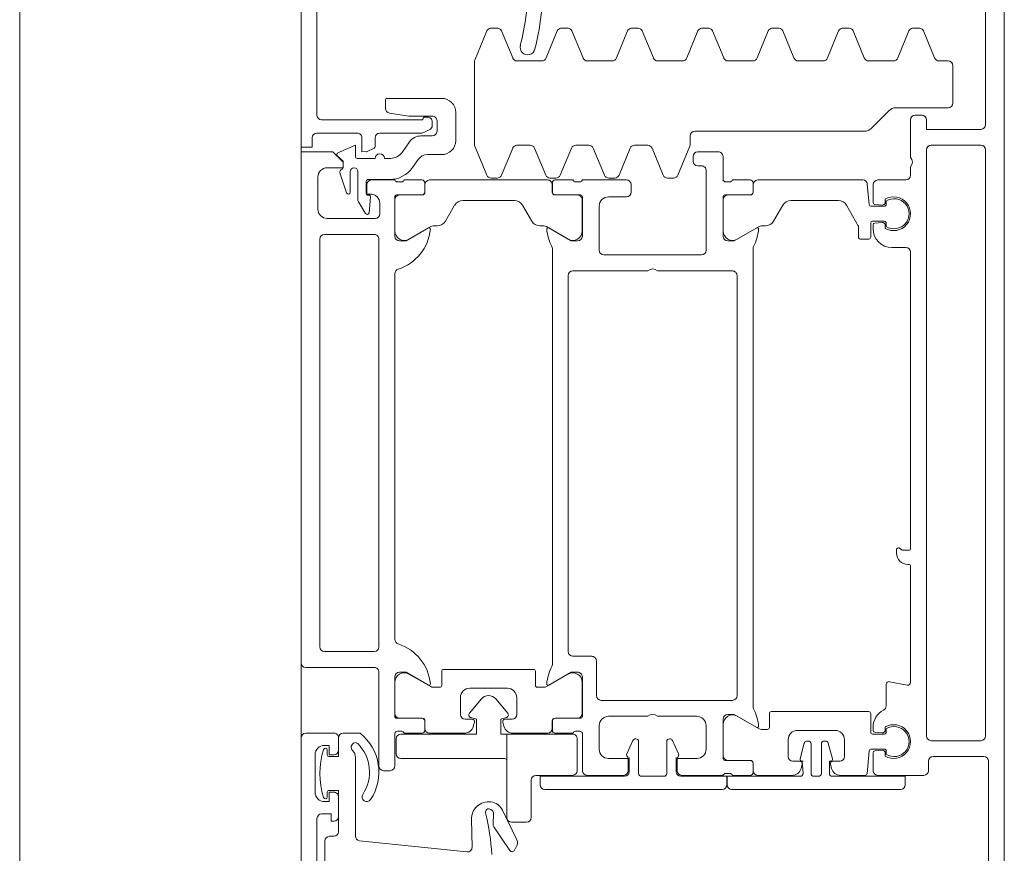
# Model space of a CAD drawing. Header units: centimetres. Extents: x -1737 to 22393, y -8842 to 3838.
# Tile 11 of 65: x -577 to -567, y 1137 to 1146. Entities that reach past the tile are written whole.
import ezdxf

# ---------------------------------------------------------------- set-up
doc = ezdxf.new("R2010")
doc.units = ezdxf.units.CM
for name, color, linetype, lineweight in [('A-DETL-GENF', 92, 'Continuous', 9), ('A-DOOR', 31, 'Continuous', 13), ('A-GLAZ-CWMG', 51, 'Continuous', 13)]:
    doc.layers.add(name, color=color, linetype=linetype, lineweight=lineweight)

# ---------------------------------------------------------------- blocks, each defined once
blk = doc.blocks.new('Schueco_FWS_ADS-75-SimplySmart_out_Family-02 - FWS SI insert unit-2606717-3_piętro I __3_90 m_ - stan projektowany')
at = {"layer": 'A-DETL-GENF'}
for p, q in [((-76.25, 6.6), (76.25, 6.6)), ((75.35, -0.9), (-75.35, -0.9))]:
    blk.add_line(p, q, dxfattribs=at)
at = {"layer": 'A-DOOR'}
for p, q in [((-76, 6.6), (-68.5, 6.6)), ((-68.45, 6.55), (-68.45, 6.25)), ((-67.75, 5.82), (-67.75, 6.55)), ((-69.36, 6.43), (-70.65, 6.43)), ((-68.68, 6.45), (-69.08, 6.45)), ((-62.52, 6.42), (-62.86, 6.42)), ((-62.05, 6), (-62.05, 6.43)), ((-59.55, 6.43), (-61.86, 6.43)), ((-69.6, 6.345), (-70.45, 6.345)), ((-69.13, 6.32), (-69.08, 6.32)), ((-68.68, 6.32), (-68.63, 6.32)), ((-67.58, 6.35), (-67.58, 5.82)), ((-63.18, 6.4), (-67.53, 6.4)), ((-63.13, 5.82), (-63.13, 6.35)), ((-62.96, 6.32), (-62.96, 5.81)), ((-69.55, 6.25), (-69.55, 6.295)), ((-69.13, 6.2), (-69.34, 6.2)), ((-68.5, 6.2), (-68.63, 6.2)), ((-68.45, 5.97), (-68.45, 6.15)), ((-62.686, 6.114), (-62.483, 6.184)), ((-69.547, 6.02), (-68.707, 6.02)), ((-62.908, 5.911), (-62.782, 5.988)), ((-62.756, 5.995), (-62.46, 5.995)), ((-62.46, 6.075), (-62.68, 6.075)), ((-62.32, 6), (-62.32, 5.81)), ((-69.717, 4.831), (-69.597, 5.975)), ((-62.712, 5.885), (-62.712, 5.878)), ((-62.565, 5.905), (-62.692, 5.905)), ((-62.545, 5.656), (-62.545, 5.885)), ((-62.734, 5.858), (-62.9, 5.874)), ((-62.55, 5.85), (-62.55, 5.6)), ((-62.1, 5.81), (-62.192, 5.81)), ((-68.85, 5.65), (-68.85, 5.72)), ((-68.8, 5.77), (-67.8, 5.77)), ((-67.53, 5.77), (-63.18, 5.77)), ((-62.91, 5.76), (-62.8, 5.76)), ((-62.32, 5.71), (-62.32, 5.646)), ((-62.05, 5.312), (-62.05, 5.76)), ((-61.787, 5.7), (-61.7, 5.7)), ((-61.68, 5.68), (-61.68, 5.1)), ((-68.45, 5.6), (-68.8, 5.6)), ((-68.43, 5.528), (-68.43, 5.572)), ((-68.291, 5.58), (-68.291, 5.31)), ((-67.85, 5.6), (-68.271, 5.6)), ((-68.24, 5.599), (-67.906, 5.599)), ((-63.55, 5.6), (-67.45, 5.6)), ((-62.729, 5.6), (-63.15, 5.6)), ((-63.094, 5.599), (-62.76, 5.599)), ((-62.709, 5.31), (-62.709, 5.58)), ((-62.57, 5.572), (-62.57, 5.528)), ((-68.45, 5.31), (-68.45, 5.5)), ((-68.29, 5.309), (-68.29, 5.549)), ((-62.71, 5.549), (-62.71, 5.309)), ((-62.55, 5.5), (-62.55, 5.31)), ((-62.256, 5.523), (-62.144, 5.445)), ((-67.819, 5.449), (-67.953, 5.216)), ((-63.047, 5.216), (-63.181, 5.449)), ((-62.333, 5.352), (-62.417, 5.41)), ((-68.321, 5.28), (-68.42, 5.28)), ((-68.4, 5.279), (-68.32, 5.279)), ((-62.68, 5.279), (-62.6, 5.279)), ((-62.58, 5.28), (-62.679, 5.28)), ((-62.08, 5.322), (-62.08, 5.2)), ((-62.013, 5.227), (-62.045, 5.289)), ((-61.88, 5.28), (-61.88, 5.25)), ((-68.45, 4.859), (-68.45, 5.229)), ((-67.96, 5.191), (-67.96, 5.12)), ((-63.04, 5.147), (-63.04, 5.191)), ((-62.55, 5.229), (-62.55, 3.971)), ((-62.28, 5.1), (-62.28, 5.249)), ((-62.03, 5.15), (-61.92, 5.15)), ((-61.93, 5.2), (-61.968, 5.2)), ((-67.94, 5.1), (-67.79, 5.1)), ((-67.77, 5.08), (-67.77, 4.12)), ((-62.82, 4.962), (-62.99, 5.06)), ((-61.83, 4.95), (-62.13, 4.95)), ((-68.3, 4.85), (-68.3, 4.775)), ((-68.07, 4.9), (-68.25, 4.9)), ((-62.77, 4.325), (-62.77, 4.875)), ((-69.371, 4.783), (-69.666, 4.776)), ((-68.331, 4.751), (-68.376, 4.763)), ((-67.97, 4.4), (-67.97, 4.8)), ((-62.499, 4.618), (-62.189, 4.746)), ((-62.17, 4.75), (-61.29, 4.75)), ((-61.271, 4.746), (-60.961, 4.618)), ((-69.449, 4.543), (-69.701, 4.374)), ((-69.309, 4.546), (-69.419, 4.552)), ((-69.264, 4.577), (-69.275, 4.562)), ((-62.53, 4.508), (-62.53, 4.572)), ((-60.93, 4.502), (-60.93, 4.578)), ((-69.586, 4.298), (-69.272, 4.451)), ((-68.376, 4.437), (-68.331, 4.449)), ((-68.3, 4.425), (-68.3, 4.35)), ((-62.211, 4.343), (-62.499, 4.462)), ((-60.961, 4.462), (-61.249, 4.343)), ((-69.698, 4.323), (-69.656, 4.301)), ((-68.45, 3.971), (-68.45, 4.341)), ((-68.25, 4.3), (-68.07, 4.3)), ((-62.99, 4.14), (-62.82, 4.238)), ((-62.18, 4.157), (-62.18, 4.297)), ((-61.28, 4.297), (-61.28, 4.033)), ((-67.79, 4.1), (-67.94, 4.1)), ((-62.499, 3.991), (-62.211, 4.111)), ((-69.05, 2.11), (-69.05, 4)), ((-67.96, 4.08), (-67.96, 4.009)), ((-63.04, 4.009), (-63.04, 4.053)), ((-68.45, 3.7), (-68.45, 3.89)), ((-68.42, 3.92), (-68.321, 3.92)), ((-68.32, 3.921), (-68.4, 3.921)), ((-68.291, 3.89), (-68.291, 3.62)), ((-68.29, 3.651), (-68.29, 3.891)), ((-67.953, 3.984), (-67.819, 3.751)), ((-67.717, 3.92), (-63.283, 3.92)), ((-63.181, 3.751), (-63.047, 3.984)), ((-62.71, 3.891), (-62.71, 3.651)), ((-62.709, 3.62), (-62.709, 3.89)), ((-62.6, 3.921), (-62.68, 3.921)), ((-62.679, 3.92), (-62.58, 3.92)), ((-62.55, 3.89), (-62.55, 3.7)), ((-62.53, 3.882), (-62.53, 3.945)), ((-61.249, 3.987), (-60.961, 3.868)), ((-62.211, 3.716), (-62.499, 3.836)), ((-60.93, 3.752), (-60.93, 3.828)), ((-67.63, 3.7), (-67.63, 3.5)), ((-63.57, 3.75), (-67.58, 3.75)), ((-63.52, 2.9), (-63.52, 3.7)), ((-60.961, 3.712), (-61.249, 3.593)), ((-68.85, 3.6), (-68.45, 3.6)), ((-68.43, 3.628), (-68.43, 3.672)), ((-68.271, 3.6), (-67.85, 3.6)), ((-67.906, 3.601), (-68.24, 3.601)), ((-63.15, 3.6), (-62.729, 3.6)), ((-62.76, 3.601), (-63.094, 3.601)), ((-62.57, 3.672), (-62.57, 3.628)), ((-62.55, 3.6), (-62.55, 3.13)), ((-62.18, 3.53), (-62.18, 3.67)), ((-68.9, 3.16), (-68.9, 3.55)), ((-62.499, 3.364), (-62.211, 3.484)), ((-61.28, 3.547), (-61.28, 3.283)), ((-68.37, 3.42), (-68.62, 3.42)), ((-68.1, 3.4), (-68.1, 2)), ((-67.68, 3.45), (-68.05, 3.45)), ((-63.35, 3.37), (-63.35, 2.33)), ((-62.83, 3.42), (-63.3, 3.42)), ((-68.27, 2.9), (-68.27, 3.32)), ((-62.73, 3.13), (-62.73, 3.32)), ((-62.53, 3.255), (-62.53, 3.318)), ((-62.211, 3.089), (-62.499, 3.209)), ((-61.249, 3.237), (-60.961, 3.118)), ((-68.86, 3.1), (-68.71, 3.1)), ((-68.669, 3.126), (-68.527, 3.06)), ((-62.6, 3.08), (-62.68, 3.08)), ((-60.93, 3.002), (-60.93, 3.078)), ((-68.91, 2.97), (-68.91, 2.73)), ((-68.54, 3), (-68.88, 3)), ((-68.51, 3.033), (-68.51, 3.03)), ((-62.18, 2.903), (-62.18, 3.043)), ((-60.961, 2.962), (-61.249, 2.843)), ((-62.499, 2.738), (-62.211, 2.857)), ((-68.27, 2.38), (-68.27, 2.8)), ((-63.52, 2), (-63.52, 2.8)), ((-61.28, 2.797), (-61.28, 2.533)), ((-68.88, 2.7), (-68.54, 2.7)), ((-68.527, 2.64), (-68.669, 2.574)), ((-68.51, 2.67), (-68.51, 2.667)), ((-62.53, 2.628), (-62.53, 2.692)), ((-68.9, 2.1), (-68.9, 2.54)), ((-68.71, 2.6), (-68.86, 2.6)), ((-62.189, 2.454), (-62.499, 2.582)), ((-62.35, 2.42), (-62.3, 2.42)), ((-62.08, 2.45), (-62.17, 2.45)), ((-61.249, 2.487), (-60.961, 2.368)), ((-62.4, 2.33), (-62.4, 2.37)), ((-62.25, 2.37), (-62.25, 2.15)), ((-62.03, 0.591), (-62.03, 2.4)), ((-60.93, 2.252), (-60.93, 2.328)), ((-68.62, 2.28), (-68.37, 2.28)), ((-63.3, 2.28), (-62.45, 2.28)), ((-60.961, 2.212), (-61.249, 2.093)), ((-68.3, 2.1), (-68.721, 2.1)), ((-62.729, 2.1), (-63.15, 2.1)), ((-62.3, 2.1), (-62.55, 2.1)), ((-69.05, 2.006), (-69.05, 0.206)), ((-68.9, 1.81), (-68.9, 2)), ((-68.88, 2.028), (-68.88, 2.072)), ((-68.741, 2.08), (-68.741, 1.81)), ((-68.74, 2.049), (-68.74, 1.809)), ((-68.356, 2.099), (-68.69, 2.099)), ((-63.094, 2.099), (-62.76, 2.099)), ((-62.71, 2.049), (-62.71, 1.809)), ((-62.709, 1.81), (-62.709, 2.08)), ((-62.57, 2.072), (-62.57, 2.028)), ((-62.55, 2), (-62.55, 1.81)), ((-61.28, 2.047), (-61.28, 1.783)), ((-68.403, 1.716), (-68.269, 1.949)), ((-68.05, 1.95), (-63.57, 1.95)), ((-63.047, 1.716), (-63.181, 1.949)), ((-68.9, 1.729), (-68.9, 1.364)), ((-68.771, 1.78), (-68.87, 1.78)), ((-68.77, 1.779), (-68.85, 1.779)), ((-68.41, 1.625), (-68.41, 1.691)), ((-63.283, 1.78), (-68.167, 1.78)), ((-63.04, 1.647), (-63.04, 1.691)), ((-62.68, 1.779), (-62.6, 1.779)), ((-62.58, 1.78), (-62.679, 1.78)), ((-62.55, 1.729), (-62.55, 0.61)), ((-61.249, 1.737), (-60.961, 1.618)), ((-68.24, 1.605), (-68.39, 1.605)), ((-68.22, 0.545), (-68.22, 1.585)), ((-60.93, 1.502), (-60.93, 1.578)), ((-62.82, 1.462), (-62.99, 1.56)), ((-68.7, 1.405), (-68.52, 1.405)), ((-62.77, 0.869), (-62.77, 1.375)), ((-60.961, 1.462), (-61.249, 1.343)), ((-68.826, 1.268), (-68.781, 1.256)), ((-68.75, 1.28), (-68.75, 1.355)), ((-68.557, 1.233), (-68.724, 1.278)), ((-68.42, 1.305), (-68.42, 0.905)), ((-61.28, 1.297), (-61.28, 1.033)), ((-68.88, 1.161), (-68.564, 1.161)), ((-68.534, 1.191), (-68.534, 1.204)), ((-68.91, 1.081), (-68.91, 1.131)), ((-68.564, 1.051), (-68.88, 1.051)), ((-68.781, 0.954), (-68.826, 0.942)), ((-68.724, 0.934), (-68.557, 0.978)), ((-68.534, 1.007), (-68.534, 1.021)), ((-61.249, 0.987), (-60.961, 0.868)), ((-68.9, 0.846), (-68.9, 0.583)), ((-68.75, 0.855), (-68.75, 0.93)), ((-68.52, 0.805), (-68.7, 0.805)), ((-60.93, 0.752), (-60.93, 0.828)), ((-63.18, 0.545), (-63.18, 0.635)), ((-60.961, 0.712), (-61.249, 0.593)), ((-68.882, 0.563), (-68.638, 0.542)), ((-68.44, 0.525), (-68.24, 0.525)), ((-62.596, 0.561), (-62.812, 0.542)), ((-61.28, 0.547), (-61.28, 0.283)), ((-68.9, -0.04), (-68.9, 0.45)), ((-68.85, 0.5), (-68.659, 0.5)), ((-68.639, 0.482), (-68.632, 0.403)), ((-68.62, 0.522), (-68.62, 0.38)), ((-68.46, 0.38), (-68.46, 0.505)), ((-68.447, 0.403), (-68.441, 0.482)), ((-68.421, 0.5), (-68.384, 0.5)), ((-63.01, 0.525), (-63.16, 0.525)), ((-63.07, 0.5), (-63.029, 0.5)), ((-63.009, 0.482), (-63.002, 0.403)), ((-62.99, 0.38), (-62.99, 0.505)), ((-62.83, 0.522), (-62.83, 0.38)), ((-62.817, 0.403), (-62.811, 0.482)), ((-62.791, 0.5), (-62.6, 0.5)), ((-62.55, 0.45), (-62.55, 0.15)), ((-61.809, 0.329), (-62.001, 0.521)), ((-68.662, 0.37), (-68.696, 0.37)), ((-68.64, 0.36), (-68.676, 0.36)), ((-68.404, 0.36), (-68.44, 0.36)), ((-68.384, 0.37), (-68.418, 0.37)), ((-68.16, 0.36), (-67.93, 0.36)), ((-67.901, 0.324), (-67.937, 0.136)), ((-63.032, 0.37), (-63.066, 0.37)), ((-63.046, 0.36), (-63.01, 0.36)), ((-62.81, 0.36), (-62.774, 0.36)), ((-62.754, 0.37), (-62.788, 0.37)), ((-66.53, 0.25), (-66.495, 0.25)), ((-63.27, 0.15), (-63.27, 0.3)), ((-61.78, -0.3), (-61.78, 0.259)), ((-61.249, 0.237), (-60.961, 0.118)), ((-66.65, 0.12), (-66.65, 0.13)), ((-67.908, 0.1), (-66.67, 0.1)), ((-66.48, 0.1), (-63.32, 0.1)), ((-62.5, 0.1), (-62.41, 0.1)), ((-62.31, 0.1), (-61.91, 0.1)), ((-61.86, 0.05), (-61.86, -0.02)), ((-60.93, 0.002), (-60.93, 0.078)), ((-68.75, -0.09), (-68.85, -0.09)), ((-62.23, -0.07), (-68.48, -0.07)), ((-60.961, -0.038), (-61.249, -0.157)), ((-68.7, -0.68), (-68.7, -0.14)), ((-68.53, -0.12), (-68.53, -0.65)), ((-62.18, -0.65), (-62.18, -0.12)), ((-61.28, -0.203), (-61.28, -0.3)), ((-61.33, -0.35), (-61.73, -0.35)), ((-70.04, -0.73), (-68.75, -0.73)), ((-68.48, -0.7), (-62.23, -0.7)), ((-61.96, -0.7), (-59.96, -0.7)), ((-59.1, -0.9), (-70.9, -0.9))]:
    blk.add_line(p, q, dxfattribs=at)
at = {"layer": 'A-DOOR', "flags": 128}
for points in [[(-67.7, 6.6), (-62.25, 6.6), (-62.25, 6.26), (-62.36, 6.15), (-62.42, 6.15), (-62.42, 6.32)], [(-62.1, 6.48), (-62.2, 6.48), (-62.2, 6.6), (-59.25, 6.6), (-59.25, 4.65)], [(-69.39, 6.25), (-69.39, 6.28), (-69.31, 6.28), (-69.31, 6.38)], [(-69.18, 6.35), (-69.18, 6.3), (-69.08, 6.3), (-69.08, 6.25)], [(-68.68, 6.25), (-68.68, 6.3), (-68.58, 6.3), (-68.58, 6.35)], [(-61.91, 6.38), (-61.91, 5.3), (-61.9, 5.3)], [(-69.06, 6.3), (-69.06, 6.2), (-69.5, 6.2)], [(-68.5, 6.2), (-68.7, 6.2), (-68.7, 6.3)], [(-62.415, 6.15), (-62.35, 6.15), (-62.296, 6.212)], [(-62.262, 6.206), (-62.18, 6.02), (-62.3, 6.02)], [(-62.7, 5.86), (-62.7, 5.9), (-62.6, 5.9)], [(-62.21, 5.821), (-62.248, 5.896), (-62.25, 5.95), (-62.1, 5.95)], [(-61.87, 5.2), (-61.87, 5.45), (-61.837, 5.658)], [(-67.938, 5.241), (-67.8, 5.48), (-67.8, 5.55)], [(-63.2, 5.55), (-63.2, 5.48), (-63.062, 5.241)], [(-69, 4.05), (-68.91, 4.05), (-68.91, 3.15)], [(-67.8, 3.65), (-67.8, 3.72), (-67.938, 3.959)], [(-63.062, 3.959), (-63.2, 3.72), (-63.2, 3.65)], [(-68.72, 3.32), (-68.72, 3.11), (-68.85, 3.11)], [(-68.91, 2.55), (-68.91, 2.06), (-69, 2.06)], [(-68.85, 2.59), (-68.72, 2.59), (-68.72, 2.38)], [(-68.91, 1.276), (-68.91, 2.056), (-69, 2.056)], [(-68.388, 1.741), (-68.25, 1.98), (-68.25, 2.05)], [(-63.2, 2.05), (-63.2, 1.98), (-63.062, 1.741)], [(-68.75, 1.246), (-68.749, 1.262), (-68.75, 1.256), (-68.88, 1.246)], [(-68.88, 0.966), (-68.75, 0.966), (-68.749, 0.949), (-68.75, 0.966)], [(-69, 0.156), (-68.91, 0.156), (-68.91, 0.936)], [(-63.16, 0.655), (-63.045, 0.655), (-62.82, 0.782)], [(-66.475, 0.23), (-66.475, 0.223), (-66.5, 0.19), (-66.5, 0.12)], [(-61.91, -0.07), (-62.01, -0.07), (-62.01, -0.65)]]:
    blk.add_lwpolyline(points, dxfattribs=at)
for points in [[(-68.51, 5.585), (-68.67, 5.585)], [(-68.72, 5.535), (-68.72, 4.435)], [(-68.284, 4.789), (-68.3, 4.73), (-68.46, 4.73), (-68.46, 5.535), (-68.46, 4.73), (-68.3, 4.73)], [(-68.084, 4.677), (-68.236, 4.804)], [(-68.236, 4.396), (-68.084, 4.523)], [(-68.73, 4.405), (-68.46, 4.405), (-68.46, 4.47), (-68.3, 4.47), (-68.284, 4.411), (-68.3, 4.47), (-68.46, 4.47), (-68.46, 4.405)], [(-69.4, 4.195), (-69.4, 4.355)], [(-69.35, 4.405), (-68.46, 4.405), (-68.46, 3.705), (-68.46, 4.405)], [(-68.95, 4.145), (-69.35, 4.145)], [(-68.9, 3.705), (-68.9, 4.095)], [(-68.51, 3.655), (-68.85, 3.655)]]:
    blk.add_lwpolyline(points, close=True, dxfattribs=at)
at = {"layer": 'A-DOOR'}
for centre, radius, start, end in [((-68.5, 6.55), 0.05, 0, 90), ((-67.7, 6.55), 0.05, 90, 180), ((-69.36, 6.38), 0.05, 0, 90), ((-69.08, 6.35), 0.1, 90, 180), ((-68.68, 6.35), 0.1, 0, 90), ((-62.86, 6.32), 0.1, 90, 180), ((-62.52, 6.32), 0.1, 0, 90), ((-62.1, 6.43), 0.05, 0, 90), ((-61.86, 6.38), 0.05, 90, 180), ((-69.6, 6.295), 0.05, 0, 90), ((-69.13, 6.34), 0.02, 108.1806, 270), ((-68.88, 5.579), 0.821, 71.8194, 108.1806), ((-69.08, 6.3), 0.02, 0, 90), ((-68.68, 6.3), 0.02, 90, 180), ((-68.63, 6.34), 0.02, 270, 71.8194), ((-67.53, 6.35), 0.05, 90, 180), ((-63.18, 6.35), 0.05, 0, 90), ((-69.5, 6.25), 0.05, 180, 270), ((-69.34, 6.25), 0.05, 180, 270), ((-69.13, 6.25), 0.05, 270, 0), ((-68.63, 6.25), 0.05, 180, 270), ((-68.5, 6.25), 0.05, 270, 0), ((-68.5, 6.15), 0.05, 0, 90), ((-62.281, 6.198), 0.02, 23.8387, 138.5763), ((-62.68, 6.095), 0.02, 108.9046, 270), ((-62.47, 6.146), 0.04, 23.8174, 108.9046), ((-62.415, 6.17), 0.02, 203.8174, 270), ((-69.547, 5.97), 0.05, 90, 174), ((-68.865, 6.3), 0.43, 236.44, 314.9859), ((-68.707, 6.12), 0.1, 270, 315.573), ((-68.6, 6.015), 0.05, 18.0358, 135.573), ((-68.585, 6.02), 0.0341, 314.9859, 18.0358), ((-62.756, 5.945), 0.05, 90, 121.185), ((-62.46, 6.035), 0.04, 270, 90), ((-62.3, 6), 0.02, 90, 180), ((-62.1, 6), 0.05, 270, 0), ((-69.13, 5.9), 0.05, 56.44, 236.44), ((-68.865, 6.3), 0.53, 236.44, 321.4946), ((-62.898, 5.894), 0.02, 121.185, 264.5), ((-62.692, 5.885), 0.02, 90, 180), ((-62.6, 5.85), 0.05, 0, 90), ((-62.565, 5.885), 0.02, 0, 90), ((-62.23, 5.905), 0.02, 180, 207), ((-67.8, 5.82), 0.05, 270, 0), ((-67.53, 5.82), 0.05, 180, 270), ((-63.18, 5.82), 0.05, 270, 0), ((-62.91, 5.81), 0.05, 180, 270), ((-62.8, 5.86), 0.1, 270, 0), ((-62.732, 5.878), 0.02, 264.5, 0), ((-62.32, 5.76), 0.05, 270, 90), ((-62.192, 5.83), 0.02, 207, 270), ((-62.1, 5.76), 0.05, 0, 90), ((-68.8, 5.72), 0.05, 90, 180), ((-61.787, 5.65), 0.05, 90, 170.9097), ((-61.7, 5.68), 0.02, 0, 90), ((-68.8, 5.65), 0.05, 180, 270), ((-68.67, 5.535), 0.05, 90, 180), ((-68.67, 5.535), 0.05, 90, 180), ((-68.51, 5.535), 0.05, 0, 90), ((-68.51, 5.535), 0.05, 0, 90), ((-68.46, 5.572), 0.03, 0, 70.5288), ((-68.271, 5.58), 0.02, 90, 180), ((-68.24, 5.549), 0.05, 90, 180), ((-67.974, 5.718), 0.5, 275.6226, 342.2516), ((-67.906, 5.499), 0.1, 330, 90), ((-67.85, 5.55), 0.05, 0, 90), ((-67.45, 5.55), 0.05, 90, 162.2516), ((-63.55, 5.55), 0.05, 17.7484, 90), ((-63.026, 5.718), 0.5, 197.7484, 264.3774), ((-63.15, 5.55), 0.05, 90, 180), ((-63.094, 5.499), 0.1, 90, 210), ((-62.76, 5.549), 0.05, 360, 90), ((-62.729, 5.58), 0.02, 0, 90), ((-62.54, 5.572), 0.03, 109.4712, 180), ((-62.245, 5.656), 0.3, 180, 235), ((-62.17, 5.646), 0.15, 180, 235), ((-68.46, 5.528), 0.03, 289.4712, 0), ((-62.54, 5.528), 0.03, 180, 250.5288), ((-62.23, 5.322), 0.15, 0, 55), ((-68.42, 5.31), 0.03, 180, 270), ((-68.4, 5.229), 0.05, 90, 180), ((-68.321, 5.31), 0.03, 270, 0), ((-68.32, 5.309), 0.03, 270, 0), ((-62.68, 5.309), 0.03, 180, 270), ((-62.679, 5.31), 0.03, 180, 270), ((-62.6, 5.229), 0.05, 0, 90), ((-62.58, 5.31), 0.03, 270, 0), ((-62.405, 5.249), 0.125, 0, 55), ((-62, 5.312), 0.05, 180, 207), ((-61.9, 5.28), 0.02, 0, 90), ((-67.91, 5.191), 0.05, 150, 180), ((-67.926, 5.234), 0.0138, 150, 275.6226), ((-63.074, 5.234), 0.0138, 264.3774, 30), ((-63.09, 5.191), 0.05, 0, 30), ((-62.94, 5.147), 0.1, 180, 240), ((-62.03, 5.2), 0.05, 180, 270), ((-61.968, 5.25), 0.05, 207, 270), ((-61.93, 5.25), 0.05, 270, 0), ((-61.92, 5.2), 0.05, 270, 0), ((-67.94, 5.12), 0.02, 180, 270), ((-67.79, 5.08), 0.02, 0, 90), ((-62.13, 5.1), 0.15, 180, 270), ((-61.83, 5.1), 0.15, 270, 0), ((-62.87, 4.875), 0.1, 0, 60), ((-69.667, 4.826), 0.05, 174, 271.3918), ((-68.35, 4.859), 0.1, 180, 255), ((-68.25, 4.85), 0.05, 90, 180), ((-68.07, 4.8), 0.1, 0, 90), ((-69.367, 4.598), 0.185, 352.9334, 91.3918), ((-68.325, 4.775), 0.025, 255, 0), ((-68.255, 4.781), 0.03, 50, 165), ((-68.255, 4.781), 0.03, 50, 165), ((-62.17, 4.7), 0.05, 90, 112.5), ((-61.29, 4.7), 0.05, 67.5, 90), ((-69.885, 7.062), 2.5, 273.2163, 283.531), ((-69.292, 4.598), 0.035, 323, 103.531), ((-68.148, 4.6), 0.1, 310, 50), ((-68.148, 4.6), 0.1, 310, 50), ((-69.422, 4.502), 0.05, 87, 124), ((-69.307, 4.586), 0.04, 267, 323), ((-69.342, 4.595), 0.16, 296, 352.9334), ((-62.48, 4.572), 0.05, 112.5, 180), ((-60.98, 4.572), 0.05, 7.1452, 67.5), ((-68.77, 4.435), 0.05, 323.1301, 0), ((-68.77, 4.435), 0.05, 323.1301, 0), ((-68.35, 4.341), 0.1, 105, 180), ((-68.325, 4.425), 0.025, 0, 105), ((-68.255, 4.419), 0.03, 195, 310), ((-68.255, 4.419), 0.03, 195, 310), ((-62.48, 4.508), 0.05, 180, 247.5), ((-60.98, 4.508), 0.05, 292.5, 352.8548), ((-69.684, 4.349), 0.03, 124, 242), ((-69.35, 4.355), 0.05, 90, 180), ((-69.35, 4.355), 0.05, 90, 180), ((-68.25, 4.35), 0.05, 180, 270), ((-68.07, 4.4), 0.1, 270, 0), ((-62.87, 4.325), 0.1, 300, 0), ((-62.23, 4.297), 0.05, 0, 67.5), ((-61.23, 4.297), 0.05, 112.5, 180), ((-69.619, 4.371), 0.08, 242, 294), ((-61.135, 4.184), 0.08, 74.699, 256.5296), ((-60.418, 7.009), 2.834, 255.7856, 268.4777), ((-69.35, 4.195), 0.05, 180, 270), ((-69.35, 4.195), 0.05, 180, 270), ((-68.95, 4.095), 0.05, 0, 90), ((-68.95, 4.095), 0.05, 0, 90), ((-67.94, 4.08), 0.02, 90, 180), ((-67.79, 4.12), 0.02, 270, 0), ((-62.94, 4.053), 0.1, 120, 180), ((-62.23, 4.157), 0.05, 292.5, 0), ((-60.417, 7.009), 2.994, 255.7723, 272.1183), ((-69, 4), 0.05, 90, 180), ((-67.91, 4.009), 0.05, 180, 210), ((-63.09, 4.009), 0.05, 330, 0), ((-62.48, 3.945), 0.05, 112.5, 180), ((-61.23, 4.033), 0.05, 180, 247.5), ((-68.4, 3.971), 0.05, 180, 270), ((-68.42, 3.89), 0.03, 90, 180), ((-68.321, 3.89), 0.03, 0, 90), ((-68.32, 3.891), 0.03, 0, 90), ((-67.926, 3.966), 0.0138, 84.6714, 210), ((-67.971, 3.482), 0.5, 62.5097, 84.6714), ((-67.717, 3.97), 0.05, 242.5097, 270), ((-63.283, 3.97), 0.05, 270, 297.4903), ((-63.029, 3.482), 0.5, 95.3286, 117.4903), ((-63.074, 3.966), 0.0138, 330, 95.3286), ((-62.68, 3.891), 0.03, 90, 180), ((-62.679, 3.89), 0.03, 90, 180), ((-62.6, 3.971), 0.05, 270, 0), ((-62.58, 3.89), 0.03, 0, 90), ((-62.48, 3.882), 0.05, 180, 247.5), ((-60.98, 3.822), 0.05, 7.1452, 67.5), ((-68.85, 3.705), 0.05, 180, 270), ((-68.85, 3.705), 0.05, 180, 270), ((-68.51, 3.705), 0.05, 270, 0), ((-68.51, 3.705), 0.05, 270, 0), ((-68.46, 3.672), 0.03, 0, 70.5288), ((-67.906, 3.701), 0.1, 270, 30), ((-67.58, 3.7), 0.05, 90, 180), ((-63.57, 3.7), 0.05, 0, 90), ((-63.094, 3.701), 0.1, 150, 270), ((-62.54, 3.672), 0.03, 109.4712, 180), ((-62.23, 3.67), 0.05, 0, 67.5), ((-60.98, 3.758), 0.05, 292.5, 352.8548), ((-68.85, 3.55), 0.05, 90, 180), ((-68.46, 3.628), 0.03, 289.4712, 0), ((-68.271, 3.62), 0.02, 180, 270), ((-68.24, 3.651), 0.05, 180, 270), ((-67.85, 3.65), 0.05, 270, 0), ((-63.15, 3.65), 0.05, 180, 270), ((-62.76, 3.651), 0.05, 270, 0), ((-62.729, 3.62), 0.02, 270, 0), ((-62.54, 3.628), 0.03, 180, 250.5288), ((-61.23, 3.547), 0.05, 112.5, 180), ((-67.68, 3.5), 0.05, 270, 0), ((-62.23, 3.53), 0.05, 292.5, 0), ((-68.62, 3.32), 0.1, 90, 180), ((-68.37, 3.32), 0.1, 0, 90), ((-68.05, 3.4), 0.05, 90, 180), ((-63.3, 3.37), 0.05, 90, 180), ((-62.83, 3.32), 0.1, 0, 90), ((-62.48, 3.318), 0.05, 112.5, 180), ((-62.48, 3.255), 0.05, 180, 247.5), ((-61.23, 3.283), 0.05, 180, 247.5), ((-68.85, 3.16), 0.05, 180, 270), ((-68.86, 3.15), 0.05, 180, 270), ((-68.682, 3.099), 0.03, 65, 158.2882), ((-68.54, 3.033), 0.03, 0, 65), ((-62.68, 3.13), 0.05, 180, 270), ((-62.6, 3.13), 0.05, 270, 0), ((-62.23, 3.043), 0.05, 0, 67.5), ((-60.98, 3.072), 0.05, 7.1452, 67.5), ((-68.88, 2.97), 0.03, 90, 180), ((-68.54, 3.03), 0.03, 270, 360), ((-60.98, 3.008), 0.05, 292.5, 352.8548), ((-68.322, 2.85), 0.0725, 316.3972, 43.6028), ((-63.572, 2.85), 0.0725, 316.3972, 43.6028), ((-62.23, 2.903), 0.05, 292.5, 0), ((-61.23, 2.797), 0.05, 112.5, 180), ((-62.48, 2.692), 0.05, 112.5, 180), ((-68.88, 2.73), 0.03, 180, 270), ((-68.54, 2.67), 0.03, 0, 90), ((-68.54, 2.667), 0.03, 295, 0), ((-62.48, 2.628), 0.05, 180, 247.5), ((-68.86, 2.55), 0.05, 90, 180), ((-68.85, 2.54), 0.05, 90, 180), ((-68.682, 2.601), 0.03, 201.7118, 295), ((-61.23, 2.533), 0.05, 180, 247.5), ((-62.35, 2.37), 0.05, 90, 180), ((-62.3, 2.37), 0.05, 360, 90), ((-62.17, 2.5), 0.05, 247.5, 270), ((-62.08, 2.4), 0.05, 0, 90), ((-68.62, 2.38), 0.1, 180, 270), ((-68.37, 2.38), 0.1, 270, 0), ((-63.3, 2.33), 0.05, 180, 270), ((-62.45, 2.33), 0.05, 270, 0), ((-60.98, 2.322), 0.05, 7.1452, 67.5), ((-60.98, 2.258), 0.05, 292.5, 352.8548), ((-69, 2.11), 0.05, 180, 270), ((-68.91, 2.072), 0.03, 0, 70.5288), ((-68.721, 2.08), 0.02, 90, 180), ((-68.3, 2.05), 0.05, 0, 90), ((-63.15, 2.05), 0.05, 90, 180), ((-62.729, 2.08), 0.02, 0, 90), ((-62.54, 2.072), 0.03, 109.4712, 180), ((-62.3, 2.15), 0.05, 270, 0), ((-69, 2.006), 0.05, 90, 180), ((-68.91, 2.028), 0.03, 289.4712, 0), ((-68.69, 2.049), 0.05, 90, 180), ((-68.356, 1.999), 0.1, 330, 90), ((-68.05, 2), 0.05, 180, 270), ((-63.57, 2), 0.05, 270, 0), ((-63.094, 1.999), 0.1, 90, 210), ((-62.76, 2.049), 0.05, 0, 90), ((-62.54, 2.028), 0.03, 180, 250.5288), ((-61.23, 2.047), 0.05, 112.5, 180), ((-68.87, 1.81), 0.03, 180, 270), ((-68.771, 1.81), 0.03, 270, 0), ((-68.77, 1.809), 0.03, 270, 0), ((-62.68, 1.809), 0.03, 180, 270), ((-62.679, 1.81), 0.03, 180, 270), ((-62.58, 1.81), 0.03, 270, 0), ((-68.85, 1.729), 0.05, 90, 180), ((-68.36, 1.691), 0.05, 150, 180), ((-68.376, 1.734), 0.0138, 150, 275.3286), ((-68.421, 2.218), 0.5, 275.3286, 297.4903), ((-68.167, 1.73), 0.05, 90, 117.4903), ((-63.283, 1.73), 0.05, 62.5097, 90), ((-63.029, 2.218), 0.5, 242.5097, 264.6714), ((-63.074, 1.734), 0.0138, 264.6714, 30), ((-63.09, 1.691), 0.05, 0, 30), ((-62.6, 1.729), 0.05, 360, 90), ((-61.23, 1.783), 0.05, 180, 247.5), ((-68.39, 1.625), 0.02, 180, 270), ((-68.24, 1.585), 0.02, 0, 90), ((-62.94, 1.647), 0.1, 180, 240), ((-60.98, 1.572), 0.05, 7.1452, 67.5), ((-60.98, 1.508), 0.05, 292.5, 352.8548), ((-68.7, 1.355), 0.05, 90, 180), ((-68.52, 1.305), 0.1, 360, 90), ((-62.87, 1.375), 0.1, 0, 60), ((-68.88, 1.276), 0.03, 180, 270), ((-68.8, 1.364), 0.1, 180, 255), ((-68.775, 1.28), 0.025, 255, 0), ((-68.729, 1.258), 0.02, 75, 170), ((-61.23, 1.297), 0.05, 112.5, 180), ((-68.88, 1.131), 0.03, 90, 180), ((-68.564, 1.191), 0.03, 270, 0), ((-68.564, 1.204), 0.03, 0, 75), ((-68.88, 1.081), 0.03, 180, 270), ((-68.564, 1.021), 0.03, 0, 90), ((-68.88, 0.936), 0.03, 90, 180), ((-68.775, 0.93), 0.025, 0, 105), ((-68.729, 0.953), 0.02, 190, 285), ((-68.564, 1.007), 0.03, 285, 0), ((-61.23, 1.033), 0.05, 180, 247.5), ((-68.8, 0.846), 0.1, 105, 180), ((-68.7, 0.855), 0.05, 180, 270), ((-68.52, 0.905), 0.1, 270, 360), ((-62.87, 0.869), 0.1, 300, 0), ((-60.98, 0.822), 0.05, 7.1452, 67.5), ((-60.98, 0.758), 0.05, 292.5, 352.8548), ((-63.16, 0.635), 0.02, 90, 180), ((-63.045, 0.675), 0.02, 270, 300), ((-68.88, 0.583), 0.02, 180, 265), ((-68.64, 0.522), 0.02, 0, 85), ((-68.44, 0.505), 0.02, 90, 180), ((-68.24, 0.545), 0.02, 270, 0), ((-63.16, 0.545), 0.02, 180, 270), ((-62.81, 0.522), 0.02, 95, 180), ((-62.6, 0.61), 0.05, 275, 0), ((-61.93, 0.591), 0.1, 180, 225), ((-61.23, 0.547), 0.05, 112.5, 180), ((-68.85, 0.45), 0.05, 90, 180), ((-68.659, 0.48), 0.02, 5, 90), ((-68.421, 0.48), 0.02, 90, 175), ((-68.384, 0.3), 0.2, 26.1039, 90), ((-63.07, 0.3), 0.2, 90, 180), ((-63.029, 0.48), 0.02, 5, 90), ((-63.01, 0.505), 0.02, 0, 90), ((-62.791, 0.48), 0.02, 90, 175), ((-62.6, 0.45), 0.05, 360, 90), ((-68.54, 0.28), 0.18, 150, 30), ((-68.54, 0.275), 0.16, 147.9154, 32.0846), ((-68.662, 0.4), 0.03, 270, 5), ((-68.64, 0.38), 0.02, 270, 0), ((-68.44, 0.38), 0.02, 180, 270), ((-68.418, 0.4), 0.03, 175, 270), ((-68.16, 0.41), 0.05, 206.1039, 270), ((-67.93, 0.33), 0.03, 349, 90), ((-62.91, 0.28), 0.18, 150, 30), ((-62.91, 0.275), 0.16, 147.91, 32.09), ((-63.032, 0.4), 0.03, 270, 5), ((-63.01, 0.38), 0.02, 270, 0), ((-62.81, 0.38), 0.02, 180, 270), ((-62.788, 0.4), 0.03, 175, 270), ((-61.88, 0.259), 0.1, 0, 45), ((-66.53, 0.13), 0.12, 90, 180), ((-66.495, 0.23), 0.02, 0, 90), ((-66.495, 0.223), 0.02, 315, 0), ((-61.23, 0.283), 0.05, 180, 247.5), ((-69, 0.206), 0.05, 180, 270), ((-67.908, 0.13), 0.03, 169, 270), ((-66.67, 0.12), 0.02, 270, 0), ((-66.48, 0.12), 0.02, 180, 270), ((-63.32, 0.15), 0.05, 270, 360), ((-62.5, 0.15), 0.05, 180, 270), ((-60.98, 0.072), 0.05, 7.1452, 67.5), ((-62.36, 0.153), 0.0725, 226.3972, 313.6028), ((-61.91, 0.05), 0.05, 0, 90), ((-60.98, 0.008), 0.05, 292.5, 352.8548), ((-68.85, -0.04), 0.05, 180, 270), ((-68.75, -0.14), 0.05, 360, 90), ((-68.48, -0.12), 0.05, 90, 180), ((-62.23, -0.12), 0.05, 360, 90), ((-61.91, -0.02), 0.05, 270, 360), ((-61.23, -0.203), 0.05, 112.5, 180), ((-61.73, -0.3), 0.05, 180, 270), ((-61.33, -0.3), 0.05, 270, 360), ((-68.75, -0.68), 0.05, 270, 360), ((-68.48, -0.65), 0.05, 180, 270), ((-62.23, -0.65), 0.05, 270, 360), ((-61.96, -0.65), 0.05, 180, 270)]:
    blk.add_arc(centre, radius, start, end, dxfattribs=at)
blk = doc.blocks.new('Rectangular Mullion - Schueco_FWS-50-SI_Tran_CovCap-20mm_Tran-55mm-2606714-3_piętro I __3_90 m_ - stan projektowany')
at = {"layer": 'A-GLAZ-CWMG', "lineweight": 9}
blk.add_line((-577.233, 1130.826), (-577.233, 1222.527), dxfattribs=at)

msp = doc.modelspace()

# ---------------------------------------------------------------- block references
at = {"layer": 'A-DOOR', "rotation": 90.00000000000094}
msp.add_blockref('Schueco_FWS_ADS-75-SimplySmart_out_Family-02 - FWS SI insert unit-2606717-3_piętro I __3_90 m_ - stan projektowany', (-567.633, 1207.076), dxfattribs=at)
at = {"layer": 'A-GLAZ-CWMG', "lineweight": 9}
msp.add_blockref('Rectangular Mullion - Schueco_FWS-50-SI_Tran_CovCap-20mm_Tran-55mm-2606714-3_piętro I __3_90 m_ - stan projektowany', (0, 0), dxfattribs=at)

doc.saveas('drawing.dxf')
